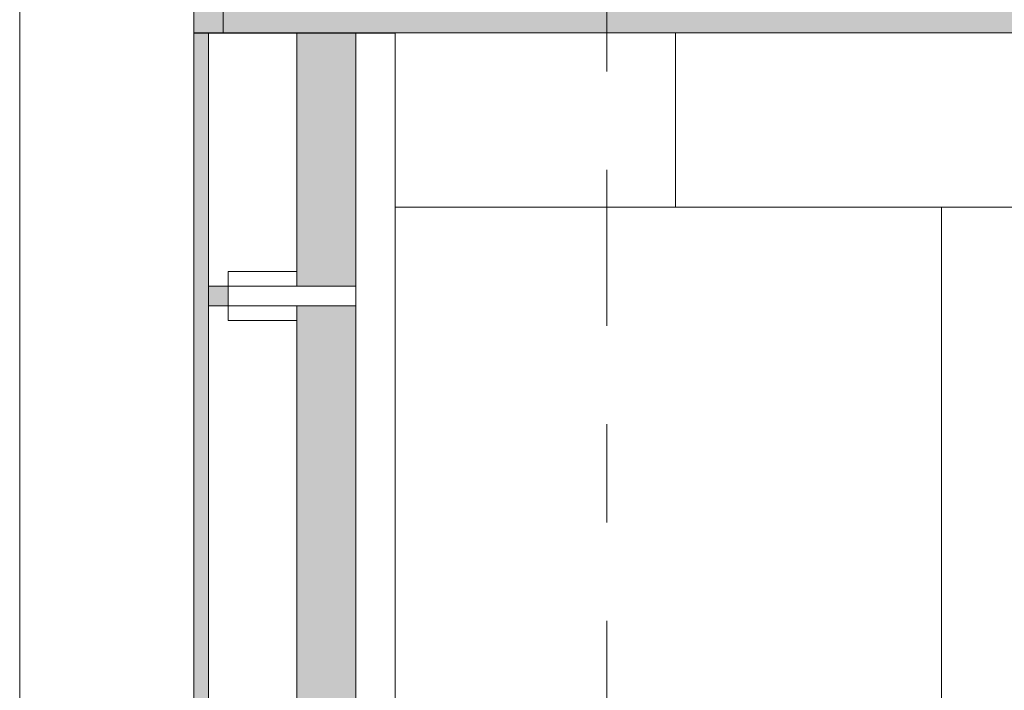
# Model space of a CAD drawing. Header units: metres. Extents: x -180 to 4, y -50 to 6.
# Tile 42 of 256: x -176.018 to -175.017, y -12.786 to -12.103. Entities that reach past the tile are written whole.
import ezdxf

# ---------------------------------------------------------------- set-up
doc = ezdxf.new("R2010")
doc.units = ezdxf.units.M
doc.header["$LTSCALE"] = 0.05
doc.header["$PDMODE"] = 1
doc.header["$PDSIZE"] = -2
doc.linetypes.add('Linienart-53', pattern=[5.291531, 3.175, -1.058062, 0.352704, -0.705764])
doc.layers.get('0').update_dxf_attribs({"lineweight": 25})
for name, color, linetype, lineweight, true_color in [('30 -33 Aussenwände- 7 Fassade_ Elemente', 7, 'Continuous', 9, 0x00aacc), ('30 -36 Dächer- 3 Dachbeläge', 7, 'Continuous', 15, 0x9999ff), ('30 -36 Dächer- 4 Dachbekleidungen', 7, 'Continuous', 9, 0xccccff), ('70 -72 Beschriftung- 1 Beschriftung allgemein', 7, 'Continuous', 9, 0xff6633), ('70 -76 Bemaßung- 2 Allgemein', 7, 'Continuous', 5, 0x6666cc)]:
    doc.layers.add(name, color=color, linetype=linetype, lineweight=lineweight, true_color=true_color)
for name, color, linetype, lineweight in [('60- 61 allgemeine Ausstattung- 4 Terrassen', 7, 'Continuous', 9), ('70 -71 Achsen- 1 Gebäudeachsen', 7, 'Linienart-53', 18), ('Keine', 7, 'Continuous', 9)]:
    doc.layers.add(name, color=color, linetype=linetype, lineweight=lineweight)
doc.styles.add('Arial', font='arial.ttf')
doc.dimstyles.new('k+k 1_50', dxfattribs={"dimtxt": 0.100689, "dimasz": 0.05302, "dimexe": 0.05, "dimexo": 0.15, "dimgap": 0.01, "dimtad": 1, "dimdec": 3, "dimtxsty": 'Arial', "dimblk": 'VW_SLASH', "dimblk1": 'VW_SLASH', "dimblk2": 'VW_SLASH', "dimcen": 0, "dimdle": 0.05, "dimadec": 3, "dimazin": 0, "dimtfac": 0.75, "dimtdec": 3, "dimtix": 1, "dimtmove": 0, "dimatfit": 0, "dimldrblk": 'VW_SLASH-1', "dimfxl": 0.125, "dimfxlon": 1, "dimfrac": 2, "dimtolj": 1, "dimarcsym": 0})

# ---------------------------------------------------------------- blocks, each defined once
blk = doc.blocks.new('Gruppe-8522')
at = {"color": 255}
blk.add_wipeout([(-175.736, -12.3745), (-175.806, -12.3745), (-175.806, -12.3945), (-175.736, -12.3945)], dxfattribs=at).dxf.layer = '30 -36 Dächer- 4 Dachbekleidungen'
at = {"layer": '30 -36 Dächer- 3 Dachbeläge', "linetype": 'Continuous', "lineweight": 0, "transparency": 33554687}
blk.add_hatch(color=254, dxfattribs=at).paths.add_polyline_path([(-175.826, -12.3745), (-175.806, -12.3745), (-175.806, -12.3945), (-175.826, -12.3945)])
at = {"layer": '30 -36 Dächer- 3 Dachbeläge', "color": 254, "linetype": 'Continuous', "lineweight": 9, "true_color": 0xccccff, "transparency": 33554687, "flags": 128}
blk.add_lwpolyline([(-175.826, -12.3745), (-175.806, -12.3745), (-175.806, -12.3945), (-175.826, -12.3945)], dxfattribs=at)
at = {"layer": '30 -36 Dächer- 4 Dachbekleidungen', "flags": 128}
for points in [[(-175.736, -12.3595), (-175.806, -12.3595), (-175.806, -12.3745)], [(-175.736, -12.3745), (-175.806, -12.3745), (-175.806, -12.3945), (-175.736, -12.3945)], [(-175.736, -12.4095), (-175.806, -12.4095), (-175.806, -12.3945)]]:
    blk.add_lwpolyline(points, dxfattribs=at)
at = {"color": 255}
blk.add_wipeout([(-175.736, -12.3745), (-175.676, -12.3745), (-175.676, -12.3945), (-175.736, -12.3945)], dxfattribs=at).dxf.layer = '30 -36 Dächer- 4 Dachbekleidungen'
at = {"layer": '30 -36 Dächer- 4 Dachbekleidungen', "flags": 128}
blk.add_lwpolyline([(-175.736, -12.3745), (-175.676, -12.3745), (-175.676, -12.3945), (-175.736, -12.3945)], dxfattribs=at)
blk = doc.blocks.new('Gruppe-8878')
at = {"layer": '30 -36 Dächer- 3 Dachbeläge', "linetype": 'Continuous', "lineweight": 0}
blk.add_hatch(color=254, dxfattribs=at).paths.add_polyline_path([(-175.84099996, -12.11704198), (-175.84099996, -31.61704198), (-163.52826764, -31.61704198), (-163.52826764, -31.45204198), (-175.67599996, -31.45204198), (-175.67599996, -12.11704198)])
at = {"layer": '60- 61 allgemeine Ausstattung- 4 Terrassen', "linetype": 'Continuous', "lineweight": 9, "transparency": 33554534}
h = blk.add_hatch(dxfattribs=at)
h.set_pattern_fill('Platte 60_60 SRF-1', style=0, pattern_type=2)
h.set_pattern_definition([(90, (-168.481, -14.65704), (-0.6, 7e-17), []), (0, (-168.481, -14.65704), (0, 0.6), [])])
h.paths.add_polyline_path([(-175.67599996, -12.29404198), (-160.12099996, -12.29404198), (-160.12099996, -31.45204198), (-175.67599996, -31.45204198)])
at = {"layer": '30 -36 Dächer- 3 Dachbeläge', "flags": 128}
blk.add_lwpolyline([(-175.84099996, -12.11704198), (-175.84099996, -31.61704198), (-163.52826764, -31.61704198), (-163.52826764, -31.45204198), (-175.67599996, -31.45204198), (-175.67599996, -12.11704198)], close=True, dxfattribs=at)
at = {"layer": '60- 61 allgemeine Ausstattung- 4 Terrassen', "color": 252, "linetype": 'Continuous', "lineweight": 9, "true_color": 0x888888, "flags": 128}
blk.add_lwpolyline([(-175.67599996, -12.29404198), (-160.12099996, -12.29404198), (-160.12099996, -31.45204198), (-175.67599996, -31.45204198)], close=True, dxfattribs=at)
at = {"color": 255}
for points, layer in [([(-176.01799996, -11.76704198), (-175.84099996, -11.76704198), (-175.84099996, -19.87704198), (-176.01799996, -19.87704198)], '30 -33 Aussenwände- 7 Fassade_ Elemente'), ([(-163.48826764, -31.41204198), (-175.63599996, -31.41204198), (-175.63599996, -12.11704198), (-175.67599996, -12.11704198), (-175.67599996, -31.45204198), (-163.48826764, -31.45204198)], '30 -36 Dächer- 4 Dachbekleidungen')]:
    blk.add_wipeout(points, dxfattribs=at).dxf.layer = layer
at = {"layer": '30 -33 Aussenwände- 7 Fassade_ Elemente', "flags": 128}
blk.add_lwpolyline([(-176.01799996, -11.76704198), (-175.84099996, -11.76704198), (-175.84099996, -19.87704198), (-176.01799996, -19.87704198)], close=True, dxfattribs=at)
at = {"layer": '30 -36 Dächer- 4 Dachbekleidungen', "flags": 128}
blk.add_lwpolyline([(-163.48826764, -31.41204198), (-175.63599996, -31.41204198), (-175.63599996, -12.11704198), (-175.67599996, -12.11704198), (-175.67599996, -31.45204198), (-163.48826764, -31.45204198)], close=True, dxfattribs=at)
at = {"color": 255}
blk.add_wipeout([(-175.82599996, -12.11704198), (-175.82599996, -31.60204198), (-163.58826764, -31.60204198), (-163.58826764, -31.51204198), (-175.73599996, -31.51204198), (-175.73599996, -12.11704198)], dxfattribs=at).dxf.layer = '30 -36 Dächer- 4 Dachbekleidungen'
at = {"layer": '30 -36 Dächer- 4 Dachbekleidungen', "flags": 128}
blk.add_lwpolyline([(-175.82599996, -12.11704198), (-175.82599996, -31.60204198), (-163.58826764, -31.60204198), (-163.58826764, -31.51204198), (-175.73599996, -31.51204198), (-175.73599996, -12.11704198)], close=True, dxfattribs=at)
at = {"layer": '70 -72 Beschriftung- 1 Beschriftung allgemein', "color": 7}
blk.add_blockref('Gruppe-8522', (0, 0), dxfattribs=at)
blk = doc.blocks.new('Gruppe-8923')
at = {"color": 255}
blk.add_wipeout([(-175.351, -12.117), (-167.891, -12.117), (-167.891, -12.294), (-175.351, -12.294)], dxfattribs=at).dxf.layer = '30 -33 Aussenwände- 7 Fassade_ Elemente'
at = {"layer": '30 -36 Dächer- 3 Dachbeläge', "linetype": 'Continuous', "lineweight": 0, "transparency": 33554687}
h = blk.add_hatch(color=254, dxfattribs=at)
h.paths.add_polyline_path([(-175.841, -12.117), (-159.801, -12.117), (-159.801, -0.027), (-175.841, -0.027)])
h.paths.add_polyline_path([(-160.051, -0.277), (-160.051, -11.867), (-175.591, -11.867), (-175.591, -0.277)])
at = {"layer": '30 -33 Aussenwände- 7 Fassade_ Elemente', "flags": 128}
blk.add_lwpolyline([(-175.351, -12.117), (-167.891, -12.117), (-167.891, -12.294), (-175.351, -12.294)], close=True, dxfattribs=at)
at = {"layer": '30 -36 Dächer- 3 Dachbeläge', "flags": 128}
blk.add_lwpolyline([(-175.841, -12.117), (-159.801, -12.117), (-159.801, -0.027), (-175.841, -0.027)], close=True, dxfattribs=at)
blk = doc.blocks.new('_OG3_2D (2D)')
at = {"layer": '30 -33 Aussenwände- 7 Fassade_ Elemente', "flags": 128}
blk.add_lwpolyline([(-163.49099996, -31.58704198), (-175.81099996, -31.58704198), (-175.81099996, -12.08704198)], dxfattribs=at)
at = {"layer": '70 -72 Beschriftung- 1 Beschriftung allgemein', "color": 7}
blk.add_blockref('Gruppe-8878', (0, 0), dxfattribs=at)
blk.add_blockref('Gruppe-8923', (0, 0), dxfattribs=at)
blk = doc.blocks.new('VW_SLASH')
at = {"color": 0, "linetype": 'ByBlock', "lineweight": -2, "transparency": 16777216}
blk.add_line((0.943, 0), (-1, 0), dxfattribs=at)
at = {"color": 0, "lineweight": 20, "transparency": 16777216, "flags": 128}
blk.add_lwpolyline([(0.5, 0.5), (-0.5, -0.5)], dxfattribs=at)
blk = doc.blocks.new('*D11040')
at = {"layer": '70 -76 Bemaßung- 2 Allgemein', "color": 0, "lineweight": -2}
for p, q in [((-178.143, -11.697), (-178.318, -11.697)), ((-178.268, -12.241), (-178.268, -11.7501)), ((-178.143, -12.294), (-178.318, -12.294))]:
    blk.add_line(p, q, dxfattribs=at)
at = {"layer": 'Defpoints', "color": 0}
for p in [(-178.268, -11.697), (-177.768, -11.697), (-175.371, -12.294)]:
    blk.add_point(p, dxfattribs=at)
at = {"layer": '70 -76 Bemaßung- 2 Allgemein', "color": 0, "lineweight": -2, "xscale": 0.05302001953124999, "yscale": 0.05302001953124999, "zscale": 0.05302001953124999}
for p, rotation in [((-178.268, -11.697), 90), ((-178.268, -12.294), 270)]:
    blk.add_blockref('VW_SLASH', p, dxfattribs=dict(at, rotation=rotation))
at = {"layer": '70 -76 Bemaßung- 2 Allgemein', "color": 0, "insert": (-178.3453, -11.9955), "char_height": 0.100689, "attachment_point": 5, "rotation": 90, "style": 'Arial'}
blk.add_mtext('\\A1;59\\S7^ ;', dxfattribs=at)
blk = doc.blocks.new('VW_SLASH-1')
at = {"color": 0, "linetype": 'ByBlock', "lineweight": -2, "transparency": 16777216}
blk.add_line((0.943, 0), (-1, 0), dxfattribs=at)
at = {"color": 0, "lineweight": 5, "transparency": 16777216, "flags": 128}
blk.add_lwpolyline([(0.5, 0.5), (-0.5, -0.5)], dxfattribs=at)
blk = doc.blocks.new('*D11041')
at = {"layer": '70 -76 Bemaßung- 2 Allgemein', "color": 0, "lineweight": -2}
for p, q in [((-178.143, -12.294), (-178.318, -12.294)), ((-178.268, -31.144), (-178.268, -12.3471)), ((-178.143, -31.197), (-178.318, -31.197))]:
    blk.add_line(p, q, dxfattribs=at)
at = {"layer": 'Defpoints', "color": 0}
for p in [(-178.268, -12.294), (-175.371, -12.294), (-177.768, -31.197)]:
    blk.add_point(p, dxfattribs=at)
at = {"layer": '70 -76 Bemaßung- 2 Allgemein', "color": 0, "lineweight": -2, "xscale": 0.05302001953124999, "yscale": 0.05302001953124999, "zscale": 0.05302001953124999}
for p, rotation in [((-178.268, -12.294), 90), ((-178.268, -31.197), 270)]:
    blk.add_blockref('VW_SLASH', p, dxfattribs=dict(at, rotation=rotation))
at = {"layer": '70 -76 Bemaßung- 2 Allgemein', "color": 0, "insert": (-178.3561, -21.7455), "char_height": 0.100689, "attachment_point": 5, "rotation": 90, "style": 'Arial'}
blk.add_mtext('\\A1;18,90\\S3^ ;', dxfattribs=at)
blk = doc.blocks.new('*D11335')
at = {"layer": '70 -76 Bemaßung- 2 Allgemein', "color": 0, "lineweight": -2}
for p, q in [((-177.768, -12.034), (-177.768, -11.981)), ((-177.643, -12.087), (-177.818, -12.087)), ((-177.768, -12.294), (-177.768, -12.087)), ((-177.643, -12.294), (-177.818, -12.294)), ((-177.768, -12.3471), (-177.768, -12.4001))]:
    blk.add_line(p, q, dxfattribs=at)
at = {"layer": 'Defpoints', "color": 0}
for p in [(-177.768, -12.087), (-175.811, -12.087), (-175.351, -12.294)]:
    blk.add_point(p, dxfattribs=at)
at = {"layer": '70 -76 Bemaßung- 2 Allgemein', "color": 0, "lineweight": -2, "xscale": 0.05302001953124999, "yscale": 0.05302001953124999, "zscale": 0.05302001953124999}
for p, rotation in [((-177.768, -12.087), 270), ((-177.768, -12.294), 90)]:
    blk.add_blockref('VW_SLASH', p, dxfattribs=dict(at, rotation=rotation))
at = {"layer": '70 -76 Bemaßung- 2 Allgemein', "color": 0, "insert": (-177.859, -12.403), "char_height": 0.100689, "attachment_point": 5, "rotation": 90, "style": 'Arial'}
blk.add_mtext('\\A1;20\\S7^ ;', dxfattribs=at)
blk = doc.blocks.new('*D11336')
at = {"layer": '70 -76 Bemaßung- 2 Allgemein', "color": 0, "lineweight": -2}
for p, q in [((-177.643, -12.294), (-177.818, -12.294)), ((-177.768, -19.844), (-177.768, -12.3471)), ((-177.643, -19.897), (-177.818, -19.897))]:
    blk.add_line(p, q, dxfattribs=at)
at = {"layer": 'Defpoints', "color": 0}
for p in [(-177.768, -12.294), (-175.351, -12.294), (-176.018, -19.897)]:
    blk.add_point(p, dxfattribs=at)
at = {"layer": '70 -76 Bemaßung- 2 Allgemein', "color": 0, "lineweight": -2, "xscale": 0.05302001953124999, "yscale": 0.05302001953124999, "zscale": 0.05302001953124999}
for p, rotation in [((-177.768, -12.294), 90), ((-177.768, -19.897), 270)]:
    blk.add_blockref('VW_SLASH', p, dxfattribs=dict(at, rotation=rotation))
at = {"layer": '70 -76 Bemaßung- 2 Allgemein', "color": 0, "insert": (-177.8561, -16.0955), "char_height": 0.100689, "attachment_point": 5, "rotation": 90, "style": 'Arial'}
blk.add_mtext('\\A1;7,60\\S3^ ;', dxfattribs=at)
blk = doc.blocks.new('_Achsen (3D)')
at = {"layer": '70 -71 Achsen- 1 Gebäudeachsen', "transparency": 33554687}
blk.add_line((-175.421, 3.8), (-175.421, -46.172), dxfattribs=at)
blk = doc.blocks.new('Gruppe-9724')
at = {"layer": '70 -76 Bemaßung- 2 Allgemein'}
for base, p1, p2, text, picture, middle in [((-178.26799996, -11.69704198), (-175.37099996, -12.29404198), (-177.76799996, -11.69704198), '59\\S7^ ;', '*D11040', (-178.34532711, -11.99554198)), ((-178.26799996, -12.29404198), (-177.76799996, -31.19704198), (-175.37099996, -12.29404198), '18,90\\S3^ ;', '*D11041', (-178.3561008, -21.74554198))]:
    dim = blk.add_linear_dim(base=base, p1=p1, p2=p2, angle=270, text=text, dimstyle='k+k 1_50', override={"dimtxt": 0.100689, "dimgap": 0.01, "dimdec": 8, "dimpost": '<>', "dimtxsty": 'Arial', "dimtmove": 2}, dxfattribs=at)
    dim.commit()
    dim.dimension.update_dxf_attribs({"geometry": picture, "text_midpoint": middle})
blk = doc.blocks.new('Gruppe-9728')
at = {"layer": '70 -76 Bemaßung- 2 Allgemein'}
dim = blk.add_linear_dim(base=(-177.76799996, -12.08704198), p1=(-175.35099996, -12.29404198), p2=(-175.81099996, -12.08704198), angle=270, text='20\\S7^ ;', dimstyle='k+k 1_50', override={"dimtxt": 0.100689, "dimgap": 0.01, "dimdec": 8, "dimpost": '<>', "dimtxsty": 'Arial', "dimtix": 0, "dimtmove": 2}, dxfattribs=at)
dim.commit()
dim.dimension.update_dxf_attribs({"geometry": '*D11335', "text_midpoint": (-177.85896246, -12.40300932), "dimtype": 160})
dim = blk.add_linear_dim(base=(-177.76799996, -12.29404198), p1=(-176.01799996, -19.89704198), p2=(-175.35099996, -12.29404198), angle=270, text='7,60\\S3^ ;', dimstyle='k+k 1_50', override={"dimtxt": 0.100689, "dimgap": 0.01, "dimdec": 8, "dimpost": '<>', "dimtxsty": 'Arial', "dimtmove": 2}, dxfattribs=at)
dim.commit()
dim.dimension.update_dxf_attribs({"geometry": '*D11336', "text_midpoint": (-177.8561008, -16.09554198)})
blk = doc.blocks.new('_OG3_2D Bemaßung_ Beschriftung (2D)')
at = {"layer": '70 -76 Bemaßung- 2 Allgemein'}
for name in ['Gruppe-9728', 'Gruppe-9724']:
    blk.add_blockref(name, (0, 0), dxfattribs=at)

msp = doc.modelspace()

# ---------------------------------------------------------------- block references
at = {"layer": 'Keine', "color": 1}
msp.add_blockref('_OG3_2D (2D)', (0, 0), dxfattribs=at)

# ---------------------------------------------------------------- next in the draw order: block references
msp.add_blockref('_OG3_2D Bemaßung_ Beschriftung (2D)', (0, 0), dxfattribs=at)

# ---------------------------------------------------------------- next in the draw order: block references
msp.add_blockref('_Achsen (3D)', (0, 0), dxfattribs=at)

doc.saveas('drawing.dxf')
